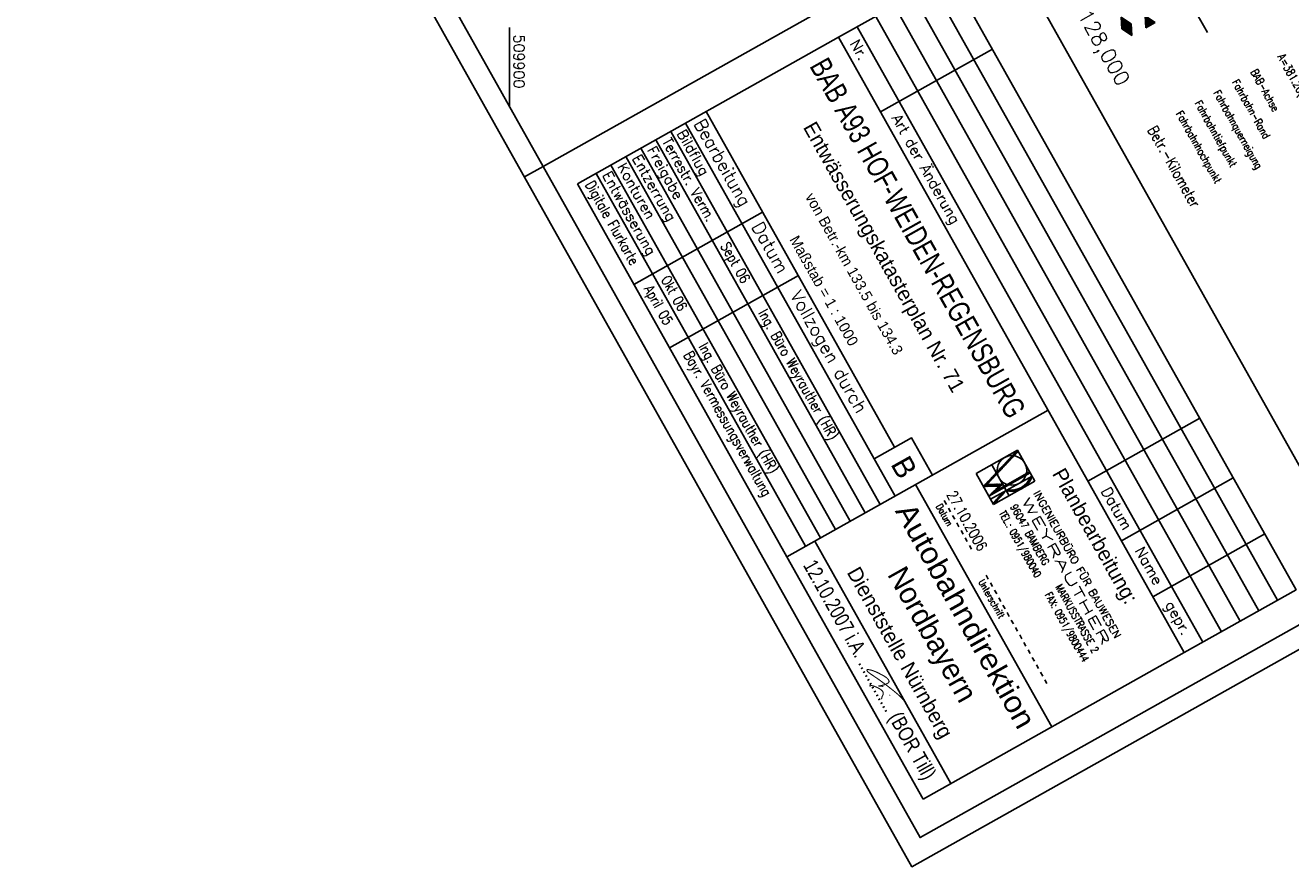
# Model space of a CAD drawing. Extents: x 509438 to 510253, y 488545 to 489680.
# Tile 1 of 9: x 509787 to 510083, y 488545 to 488742. Entities that reach past the tile are written whole.
import ezdxf
from ezdxf.enums import TextEntityAlignment as Align

# ---------------------------------------------------------------- set-up
doc = ezdxf.new("R2010")
doc.units = 0
doc.header["$LTSCALE"] = 10
doc.header["$MEASUREMENT"] = 0
for name, pattern in [('LT00', [0]), ('LT01', [0.2, 0.1, -0.1]), ('LT17', [0.15, 0.1, -0.05])]:
    doc.linetypes.add(name, pattern=pattern)
doc.layers.get('0').update_dxf_attribs({"linetype": 'LT00'})
for name, color, linetype in [('---Unterschrift_Till', 7, 'LT00'), ('--SCHACHTBESCHRIFT', 5, 'Continuous'), ('--ZEICHENERKLÄR', 7, 'Continuous'), ('025', 7, 'Continuous'), ('035', 250, 'Continuous'), ('050', 250, 'Continuous'), ('070', 155, 'Continuous'), ('A-TEXT-KILOMETER', 30, 'LT17'), ('HTP_WEST', 11, 'LT00'), ('RAHMEN', 250, 'Continuous'), ('STAT_500', 250, 'LT00'), ('V_AFBR_BAB', 250, 'LT00'), ('V_RASTER', 250, 'LT00')]:
    doc.layers.add(name, color=color, linetype=linetype)
doc.styles.add('Kilometrierung', font='romans.shx')
doc.styles.add('ROMAND', font='romand', dxfattribs={"height": 0.3})
doc.styles.add('ROMANS', font='romans.shx', dxfattribs={"width": 0.8})
doc.styles.add('schachtbeschriftung', font='romans.shx', dxfattribs={"width": 0.75, "height": 0.2})
doc.styles.get("Standard").update_dxf_attribs({"font": 'romans.shx', "width": 0.8})
doc.styles.add('UNIR-H', font='unir_h.shx', dxfattribs={"width": 0.8})

# ---------------------------------------------------------------- blocks, each defined once
blk = doc.blocks.new('SYMB0071')
at = {"color": 0, "linetype": 'ByBlock'}
for p, q in [((-0.5, 0), (0, 0.25)), ((0, -0.25), (-0.5, 0)), ((-0.5, 0), (-0.5, 0)), ((-0.48, -0.01), (-0.48, 0.01)), ((-0.46, -0.02), (-0.46, 0.02)), ((-0.44, -0.03), (-0.44, 0.03)), ((-0.42, -0.04), (-0.42, 0.04)), ((-0.4, -0.05), (-0.4, 0.05)), ((-0.38, -0.06), (-0.38, 0.06)), ((-0.36, -0.07), (-0.36, 0.07)), ((-0.34, -0.08), (-0.34, 0.08)), ((-0.32, -0.09), (-0.32, 0.09)), ((-0.3, -0.1), (-0.3, 0.1)), ((-0.28, -0.11), (-0.28, 0.11)), ((-0.26, -0.12), (-0.26, 0.12)), ((-0.24, -0.13), (-0.24, 0.13)), ((-0.22, -0.14), (-0.22, 0.14)), ((-0.2, -0.15), (-0.2, 0.15)), ((-0.18, -0.16), (-0.18, 0.16)), ((-0.16, -0.17), (-0.16, 0.17)), ((-0.14, -0.18), (-0.14, 0.18)), ((-0.12, -0.19), (-0.12, 0.19)), ((-0.1, -0.2), (-0.1, 0.2)), ((-0.08, -0.21), (-0.08, 0.21)), ((-0.06, -0.22), (-0.06, 0.22)), ((-0.04, -0.23), (-0.04, 0.23)), ((-0.02, -0.24), (-0.02, 0.24)), ((0, 0.25), (0.5, 0)), ((0, -0.25), (0, 0.25)), ((0.5, 0), (0, -0.25)), ((0.02, -0.24), (0.02, 0.24)), ((0.04, -0.23), (0.04, 0.23)), ((0.06, -0.22), (0.06, 0.22)), ((0.08, -0.21), (0.08, 0.21)), ((0.1, -0.2), (0.1, 0.2)), ((0.12, -0.19), (0.12, 0.19)), ((0.14, -0.18), (0.14, 0.18)), ((0.16, -0.17), (0.16, 0.17)), ((0.18, -0.16), (0.18, 0.16)), ((0.2, -0.15), (0.2, 0.15)), ((0.22, -0.14), (0.22, 0.14)), ((0.24, -0.13), (0.24, 0.13)), ((0.26, -0.12), (0.26, 0.12)), ((0.28, -0.11), (0.28, 0.11)), ((0.3, -0.1), (0.3, 0.1)), ((0.32, -0.09), (0.32, 0.09)), ((0.34, -0.08), (0.34, 0.08)), ((0.36, -0.07), (0.36, 0.07)), ((0.38, -0.06), (0.38, 0.06)), ((0.4, -0.05), (0.4, 0.05)), ((0.42, -0.04), (0.42, 0.04)), ((0.44, -0.03), (0.44, 0.03)), ((0.46, -0.02), (0.46, 0.02)), ((0.48, -0.01), (0.48, 0.01))]:
    blk.add_line(p, q, dxfattribs=at)
blk = doc.blocks.new('SYMB0072')
at = {"color": 0, "linetype": 'ByBlock'}
for p, q in [((-0.5, -0.25), (-0.5, 0.25)), ((-0.5, 0.25), (0, 0)), ((-0.5, -0.25), (-0.5, 0.25)), ((0, 0), (-0.5, -0.25)), ((-0.48, -0.24), (-0.48, 0.24)), ((-0.46, -0.23), (-0.46, 0.23)), ((-0.44, -0.22), (-0.44, 0.22)), ((-0.42, -0.21), (-0.42, 0.21)), ((-0.4, -0.2), (-0.4, 0.2)), ((-0.38, -0.19), (-0.38, 0.19)), ((-0.36, -0.18), (-0.36, 0.18)), ((-0.34, -0.17), (-0.34, 0.17)), ((-0.32, -0.16), (-0.32, 0.16)), ((-0.3, -0.15), (-0.3, 0.15)), ((-0.28, -0.14), (-0.28, 0.14)), ((-0.26, -0.13), (-0.26, 0.13)), ((-0.24, -0.12), (-0.24, 0.12)), ((-0.22, -0.11), (-0.22, 0.11)), ((-0.2, -0.1), (-0.2, 0.1)), ((-0.18, -0.09), (-0.18, 0.09)), ((-0.16, -0.08), (-0.16, 0.08)), ((-0.14, -0.07), (-0.14, 0.07)), ((-0.12, -0.06), (-0.12, 0.06)), ((-0.1, -0.05), (-0.1, 0.05)), ((-0.08, -0.04), (-0.08, 0.04)), ((-0.06, -0.03), (-0.06, 0.03)), ((-0.04, -0.02), (-0.04, 0.02)), ((-0.02, -0.01), (-0.02, 0.01)), ((0.02, -0.01), (0.02, 0.01)), ((0.04, -0.02), (0.04, 0.02)), ((0.06, -0.03), (0.06, 0.03)), ((0.08, -0.04), (0.08, 0.04)), ((0.1, -0.05), (0.1, 0.05)), ((0.12, -0.06), (0.12, 0.06)), ((0.14, -0.07), (0.14, 0.07)), ((0.16, -0.08), (0.16, 0.08)), ((0.18, -0.09), (0.18, 0.09)), ((0.2, -0.1), (0.2, 0.1)), ((0.22, -0.11), (0.22, 0.11)), ((0.24, -0.12), (0.24, 0.12)), ((0.26, -0.13), (0.26, 0.13)), ((0.28, -0.14), (0.28, 0.14)), ((0.3, -0.15), (0.3, 0.15)), ((0.32, -0.16), (0.32, 0.16)), ((0.34, -0.17), (0.34, 0.17)), ((0.36, -0.18), (0.36, 0.18)), ((0.38, -0.19), (0.38, 0.19)), ((0.4, -0.2), (0.4, 0.2)), ((0.42, -0.21), (0.42, 0.21)), ((0.44, -0.22), (0.44, 0.22)), ((0.46, -0.23), (0.46, 0.23)), ((0.48, -0.24), (0.48, 0.24)), ((0.5, -0.25), (0.5, 0.25))]:
    blk.add_line(p, q, dxfattribs=at)
blk.add_lwpolyline([(0, 0), (0.5, 0.25), (0.5, -0.25), (0, 0)], dxfattribs=at)
blk = doc.blocks.new('Unterschrift Till')
at = {"layer": '---Unterschrift_Till', "const_width": 0.025, "flags": 128}
blk.add_lwpolyline([(-2.194, 0.479), (-2.202, 0.469), (-2.208, 0.462), (-2.213, 0.455), (-2.217, 0.45), (-2.221, 0.445), (-2.224, 0.441), (-2.226, 0.438), (-2.229, 0.434), (-2.231, 0.431), (-2.233, 0.428), (-2.235, 0.425), (-2.238, 0.422), (-2.24, 0.419), (-2.242, 0.416), (-2.244, 0.413), (-2.247, 0.41), (-2.249, 0.406), (-2.251, 0.402), (-2.252, 0.399), (-2.254, 0.395), (-2.255, 0.392), (-2.257, 0.389), (-2.257, 0.387), (-2.258, 0.385), (-2.258, 0.384), (-2.258, 0.385), (-2.257, 0.386), (-2.256, 0.387), (-2.255, 0.39), (-2.253, 0.393), (-2.252, 0.398), (-2.25, 0.403), (-2.247, 0.409), (-2.245, 0.416), (-2.243, 0.424), (-2.24, 0.432), (-2.238, 0.44), (-2.235, 0.448), (-2.233, 0.456), (-2.23, 0.464), (-2.228, 0.472), (-2.226, 0.48), (-2.224, 0.487), (-2.222, 0.494), (-2.221, 0.501), (-2.219, 0.507), (-2.218, 0.514), (-2.217, 0.52), (-2.215, 0.526), (-2.214, 0.532), (-2.213, 0.538), (-2.212, 0.544), (-2.212, 0.55), (-2.211, 0.555), (-2.21, 0.561), (-2.21, 0.567), (-2.209, 0.573), (-2.209, 0.578), (-2.208, 0.584), (-2.208, 0.59), (-2.208, 0.595), (-2.208, 0.601), (-2.208, 0.606), (-2.209, 0.611), (-2.209, 0.615), (-2.21, 0.62), (-2.211, 0.624), (-2.212, 0.628), (-2.213, 0.632), (-2.214, 0.635), (-2.216, 0.638), (-2.217, 0.641), (-2.219, 0.643), (-2.22, 0.646), (-2.222, 0.648), (-2.224, 0.65), (-2.226, 0.651), (-2.228, 0.653), (-2.23, 0.654), (-2.232, 0.655), (-2.234, 0.656), (-2.236, 0.657), (-2.239, 0.658), (-2.241, 0.659), (-2.244, 0.66), (-2.246, 0.66), (-2.249, 0.661), (-2.252, 0.661), (-2.255, 0.662), (-2.259, 0.662), (-2.262, 0.662), (-2.266, 0.662), (-2.269, 0.662), (-2.273, 0.662), (-2.277, 0.661), (-2.281, 0.661), (-2.285, 0.66), (-2.289, 0.659), (-2.293, 0.659), (-2.298, 0.658), (-2.302, 0.657), (-2.306, 0.656), (-2.31, 0.654), (-2.314, 0.653), (-2.319, 0.652), (-2.323, 0.65), (-2.327, 0.649), (-2.331, 0.647), (-2.334, 0.646), (-2.338, 0.644), (-2.342, 0.643), (-2.346, 0.641), (-2.349, 0.639), (-2.353, 0.638), (-2.356, 0.636), (-2.359, 0.634), (-2.363, 0.633), (-2.366, 0.631), (-2.37, 0.629), (-2.374, 0.627), (-2.377, 0.626), (-2.381, 0.624), (-2.385, 0.622), (-2.389, 0.62), (-2.393, 0.617), (-2.397, 0.615), (-2.402, 0.613), (-2.406, 0.611), (-2.41, 0.608), (-2.414, 0.606), (-2.419, 0.603), (-2.424, 0.6), (-2.429, 0.597), (-2.434, 0.593), (-2.441, 0.589), (-2.447, 0.585), (-2.455, 0.58), (-2.463, 0.574), (-2.472, 0.569), (-2.48, 0.563), (-2.489, 0.557), (-2.498, 0.552), (-2.506, 0.546), (-2.514, 0.541), (-2.522, 0.536), (-2.529, 0.531), (-2.535, 0.527), (-2.541, 0.522), (-2.547, 0.518), (-2.552, 0.515), (-2.557, 0.511), (-2.562, 0.507), (-2.566, 0.504), (-2.57, 0.501), (-2.574, 0.497), (-2.578, 0.494), (-2.582, 0.491), (-2.586, 0.488), (-2.59, 0.485), (-2.593, 0.482), (-2.597, 0.479), (-2.6, 0.477), (-2.604, 0.474), (-2.607, 0.471), (-2.611, 0.469), (-2.614, 0.466), (-2.617, 0.463), (-2.621, 0.461), (-2.624, 0.458), (-2.628, 0.455), (-2.631, 0.452), (-2.635, 0.449), (-2.638, 0.446), (-2.641, 0.442), (-2.645, 0.439), (-2.648, 0.436), (-2.652, 0.432), (-2.656, 0.429), (-2.659, 0.426), (-2.663, 0.422), (-2.666, 0.419), (-2.669, 0.415), (-2.672, 0.412), (-2.675, 0.409), (-2.678, 0.405), (-2.681, 0.402), (-2.683, 0.399), (-2.685, 0.397), (-2.688, 0.394), (-2.69, 0.391), (-2.692, 0.389), (-2.694, 0.386), (-2.696, 0.384), (-2.698, 0.381), (-2.7, 0.379), (-2.702, 0.377), (-2.704, 0.375), (-2.706, 0.372), (-2.708, 0.37), (-2.71, 0.368), (-2.711, 0.366), (-2.713, 0.363), (-2.714, 0.361), (-2.715, 0.359), (-2.716, 0.356), (-2.717, 0.354), (-2.718, 0.352), (-2.719, 0.35), (-2.719, 0.348), (-2.72, 0.346), (-2.72, 0.345), (-2.72, 0.343), (-2.72, 0.342), (-2.72, 0.34), (-2.719, 0.339), (-2.718, 0.338), (-2.718, 0.337), (-2.717, 0.336), (-2.715, 0.335), (-2.714, 0.334), (-2.713, 0.333), (-2.711, 0.332), (-2.71, 0.331), (-2.708, 0.331), (-2.707, 0.33), (-2.705, 0.33), (-2.704, 0.33), (-2.702, 0.33), (-2.701, 0.33), (-2.699, 0.33), (-2.697, 0.33), (-2.696, 0.33), (-2.694, 0.33), (-2.692, 0.33), (-2.69, 0.33), (-2.688, 0.33), (-2.686, 0.33), (-2.683, 0.331), (-2.681, 0.331), (-2.678, 0.331), (-2.675, 0.332), (-2.672, 0.333), (-2.668, 0.334), (-2.664, 0.335), (-2.66, 0.337), (-2.655, 0.338), (-2.649, 0.341), (-2.643, 0.343), (-2.635, 0.346), (-2.628, 0.35), (-2.619, 0.354), (-2.61, 0.358), (-2.6, 0.362), (-2.59, 0.367), (-2.58, 0.372), (-2.57, 0.377), (-2.559, 0.382), (-2.548, 0.388), (-2.537, 0.393), (-2.526, 0.399), (-2.515, 0.404), (-2.504, 0.41), (-2.492, 0.415), (-2.481, 0.421), (-2.47, 0.427), (-2.458, 0.432), (-2.447, 0.438), (-2.436, 0.444), (-2.425, 0.449), (-2.414, 0.454), (-2.403, 0.459), (-2.393, 0.464), (-2.383, 0.469), (-2.374, 0.473), (-2.364, 0.478), (-2.355, 0.482), (-2.347, 0.486), (-2.338, 0.49), (-2.33, 0.494), (-2.321, 0.497), (-2.313, 0.501), (-2.305, 0.505), (-2.297, 0.509), (-2.288, 0.513), (-2.28, 0.516), (-2.271, 0.52), (-2.262, 0.524), (-2.254, 0.528), (-2.244, 0.532), (-2.235, 0.537), (-2.225, 0.541), (-2.216, 0.545), (-2.205, 0.549), (-2.195, 0.554), (-2.184, 0.558), (-2.174, 0.563), (-2.163, 0.568), (-2.151, 0.572), (-2.14, 0.577), (-2.129, 0.582), (-2.118, 0.587), (-2.107, 0.591), (-2.096, 0.596), (-2.086, 0.6), (-2.076, 0.604), (-2.066, 0.608), (-2.057, 0.612), (-2.048, 0.616), (-2.039, 0.619), (-2.031, 0.623), (-2.022, 0.626), (-2.014, 0.629), (-2.006, 0.633), (-1.997, 0.636), (-1.989, 0.64), (-1.98, 0.643), (-1.971, 0.646), (-1.962, 0.65), (-1.953, 0.653), (-1.943, 0.657), (-1.933, 0.661), (-1.923, 0.665), (-1.912, 0.669), (-1.902, 0.673), (-1.891, 0.677), (-1.88, 0.681), (-1.87, 0.685), (-1.86, 0.688), (-1.851, 0.692), (-1.842, 0.695), (-1.833, 0.698), (-1.825, 0.701), (-1.817, 0.703), (-1.809, 0.706), (-1.801, 0.708), (-1.793, 0.711), (-1.785, 0.713), (-1.777, 0.715), (-1.769, 0.717), (-1.762, 0.719), (-1.754, 0.721), (-1.747, 0.723), (-1.739, 0.725), (-1.732, 0.727), (-1.726, 0.729), (-1.719, 0.731), (-1.714, 0.731), (-1.709, 0.732), (-1.706, 0.731), (-1.704, 0.728), (-1.703, 0.725), (-1.705, 0.719)], dxfattribs=at)
blk.add_lwpolyline([(-2.338, 0.213, -0.009753), (-2.349, 0.213, -0.012873), (-2.357, 0.213, -0.000058), (-2.363, 0.214, -0.000395), (-2.363, 0.214, -0.003084), (-2.366, 0.214, -0.002987), (-2.369, 0.214, -0.121908), (-2.37, 0.215, -0.078365), (-2.372, 0.216, -0.169129), (-2.373, 0.218, -0.093053), (-2.372, 0.223, -0.048138), (-2.369, 0.228, -0.056178), (-2.366, 0.232, -0.016049), (-2.362, 0.235, 0.015861), (-2.359, 0.239, 0.023961), (-2.346, 0.253, -0.019597), (-2.331, 0.27, -0.016685), (-2.31, 0.29, -0.012958), (-2.281, 0.314, -0.012002), (-2.255, 0.335, -0.011524), (-2.226, 0.355, -0.011371), (-2.203, 0.37, -0.011002), (-2.178, 0.384, -0.019211), (-2.152, 0.397, -0.024277), (-2.13, 0.405, -0.018479), (-2.119, 0.408, -0.020969), (-2.11, 0.41, -0.037055), (-2.098, 0.411, -0.031487), (-2.085, 0.411, -0.034214), (-2.073, 0.409, -0.038344), (-2.063, 0.405, -0.027683), (-2.053, 0.4, -0.027965), (-2.044, 0.395, -0.023542), (-2.033, 0.386, -0.046995), (-2.028, 0.381, -0.007241), (-2.021, 0.372, -0.008919), (-2.017, 0.365, -0.000473), (-2.012, 0.358, 0.000599), (-2.007, 0.352, 0.001303), (-1.998, 0.338, 0.014886), (-1.997, 0.337, 0.023743), (-1.997, 0.337, 0.000688), (-1.988, 0.327, 0.002539), (-1.982, 0.321, 0.002137), (-1.975, 0.314, 0.108696), (-1.969, 0.311, 0.076722), (-1.96, 0.309, 0.135898), (-1.956, 0.31, 0.088438), (-1.95, 0.314)], format="xyb", dxfattribs=at)
at = {"layer": '---Unterschrift_Till', "flags": 128}
blk.add_lwpolyline([(-1.928, 0.508, 0.025, 0.012, 0), (-1.951, 0.519, 0.008, 0.008, 0), (-1.93, 0.521, 0.008, 0.008, 0)], format="xyseb", dxfattribs=at)

msp = doc.modelspace()

# ---------------------------------------------------------------- linework, layer by layer
at = {"layer": '025'}
for p, q in [((509998.72, 488751.41), (510079.49, 488607.53)), ((509994.36, 488748.96), (510075.13, 488605.08)), ((509990, 488746.52), (510070.77, 488602.64)), ((509985.64, 488744.07), (510066.41, 488600.19)), ((509986.71, 488721.73), (510012.87, 488736.42)), ((509934.19, 488715.19), (509983.14, 488627.99)), ((509937.68, 488717.15), (509986.63, 488629.95)), ((509930.71, 488713.23), (509979.66, 488626.03)), ((509923.73, 488709.31), (509972.68, 488622.11)), ((509927.22, 488711.27), (509976.17, 488624.07)), ((509920.24, 488707.36), (509969.19, 488620.16)), ((510035.17, 488635.4), (510061.33, 488650.09)), ((510009.07, 488637.18), (510018.74, 488642.61)), ((510018.74, 488642.61), (510010.77, 488634.16)), ((510018.88, 488642.35), (510011.58, 488634.61)), ((510017.6, 488640.99), (510016.79, 488640.54)), ((510017.76, 488641.16), (510016.95, 488640.71)), ((510017.91, 488641.32), (510017.11, 488640.87)), ((510018.08, 488641.5), (510017.27, 488641.04)), ((510018.24, 488641.67), (510017.43, 488641.21)), ((510018.4, 488641.84), (510017.58, 488641.38)), ((510018.55, 488642), (510017.74, 488641.55)), ((510018.71, 488642.17), (510017.9, 488641.72)), ((510018.87, 488642.34), (510018.06, 488641.89)), ((510018.85, 488642.41), (510018.22, 488642.06)), ((510018.82, 488642.47), (510018.38, 488642.23)), ((510018.82, 488642.47), (510018.38, 488642.23)), ((510018.78, 488642.53), (510018.54, 488642.39)), ((510018.78, 488642.53), (510018.54, 488642.39)), ((510018.78, 488642.53), (510018.54, 488642.39)), ((510018.74, 488642.61), (510022.81, 488635.35)), ((510012.7, 488639.21), (510016.77, 488631.96)), ((510014.89, 488638.12), (510014.08, 488637.66)), ((510015.05, 488638.29), (510014.24, 488637.83)), ((510015.21, 488638.46), (510014.4, 488638)), ((510015.37, 488638.63), (510014.56, 488638.17)), ((510015.52, 488638.79), (510014.71, 488638.34)), ((510015.68, 488638.96), (510014.87, 488638.51)), ((510015.84, 488639.13), (510015.03, 488638.68)), ((510016, 488639.3), (510015.19, 488638.85)), ((510016.16, 488639.47), (510015.35, 488639.02)), ((510016.32, 488639.64), (510015.51, 488639.18)), ((510016.48, 488639.81), (510015.67, 488639.35)), ((510016.64, 488639.98), (510015.83, 488639.52)), ((510016.8, 488640.15), (510015.99, 488639.69)), ((510016.96, 488640.32), (510016.15, 488639.86)), ((510017.12, 488640.48), (510016.31, 488640.03)), ((510017.28, 488640.65), (510016.47, 488640.2)), ((510017.44, 488640.82), (510016.63, 488640.37)), ((510013.14, 488629.93), (510009.07, 488637.18)), ((510012.02, 488635.08), (510011.21, 488634.62)), ((510012.18, 488635.25), (510011.37, 488634.79)), ((510012.34, 488635.41), (510011.53, 488634.96)), ((510012.5, 488635.58), (510011.68, 488635.13)), ((510012.65, 488635.75), (510011.84, 488635.3)), ((510012.81, 488635.92), (510012, 488635.47)), ((510021.71, 488637.32), (510012.04, 488631.89)), ((510021.7, 488637.33), (510012.09, 488631.94)), ((510012.97, 488636.09), (510012.16, 488635.64)), ((510012.28, 488632.12), (510021.67, 488637.4)), ((510013.13, 488636.26), (510012.32, 488635.8)), ((510022.13, 488636.56), (510012.46, 488631.14)), ((510021.64, 488637.46), (510012.47, 488632.31)), ((510013.29, 488636.43), (510012.48, 488635.97)), ((510013.45, 488636.6), (510012.64, 488636.14)), ((510012.66, 488632.5), (510021.61, 488637.52)), ((510013.61, 488636.77), (510012.8, 488636.31)), ((510013.77, 488636.94), (510012.96, 488636.48)), ((510013.93, 488637.1), (510013.12, 488636.65)), ((510022.81, 488635.35), (510013.14, 488629.93)), ((510014.09, 488637.27), (510013.28, 488636.82)), ((510014.25, 488637.44), (510013.44, 488636.99)), ((510014.41, 488637.61), (510013.6, 488637.16)), ((510013.73, 488633.15), (510021.57, 488637.56)), ((510014.57, 488637.78), (510013.76, 488637.33)), ((510014.73, 488637.95), (510013.92, 488637.49)), ((510020.74, 488634.75), (510021.43, 488635.14)), ((510020.89, 488634.92), (510021.52, 488635.27)), ((510021.01, 488635.06), (510021.6, 488635.4)), ((510021.13, 488635.21), (510021.67, 488635.51)), ((510021.22, 488635.34), (510021.74, 488635.63)), ((510021.31, 488635.47), (510021.8, 488635.74)), ((510021.38, 488635.59), (510021.85, 488635.85)), ((510021.45, 488635.71), (510021.91, 488635.96)), ((510021.51, 488635.82), (510021.95, 488636.07)), ((510021.57, 488635.93), (510021.99, 488636.17)), ((510021.62, 488636.04), (510022.03, 488636.27)), ((510021.67, 488636.15), (510022.07, 488636.37)), ((510021.71, 488636.25), (510022.1, 488636.47)), ((510043.01, 488621.45), (510069.17, 488636.14)), ((510010.77, 488634.16), (510014.43, 488634.23)), ((510011.6, 488634.61), (510010.8, 488634.16)), ((510011.7, 488634.74), (510010.89, 488634.28)), ((510011.75, 488634.61), (510010.95, 488634.16)), ((510011.86, 488634.91), (510011.05, 488634.45)), ((510011.9, 488634.61), (510011.1, 488634.16)), ((510012.04, 488634.62), (510011.25, 488634.17)), ((510012.19, 488634.62), (510011.39, 488634.17)), ((510012.34, 488634.62), (510011.54, 488634.17)), ((510011.58, 488634.61), (510015.24, 488634.68)), ((510012.49, 488634.62), (510011.69, 488634.18)), ((510012.63, 488634.63), (510011.83, 488634.18)), ((510012.78, 488634.63), (510011.98, 488634.18)), ((510014.43, 488634.23), (510012.04, 488631.89)), ((510012.93, 488634.63), (510012.13, 488634.19)), ((510013.07, 488634.64), (510012.28, 488634.19)), ((510012.28, 488632.12), (510012.28, 488632.12)), ((510013.22, 488634.64), (510012.42, 488634.19)), ((510013.37, 488634.64), (510012.57, 488634.19)), ((510012.66, 488632.5), (510012.66, 488632.5)), ((510013.51, 488634.65), (510012.72, 488634.2)), ((510013.77, 488633.2), (510012.85, 488632.68)), ((510013.66, 488634.65), (510012.86, 488634.2)), ((510013, 488630.18), (510015.31, 488632.72)), ((510013.81, 488634.65), (510013.01, 488634.2)), ((510013.95, 488633.38), (510013.04, 488632.87)), ((510013.14, 488629.93), (510016.09, 488633.17)), ((510013.96, 488634.65), (510013.16, 488634.21)), ((510014.13, 488633.56), (510013.23, 488633.05)), ((510014.1, 488634.66), (510013.3, 488634.21)), ((510014.31, 488633.74), (510013.42, 488633.24)), ((510014.25, 488634.66), (510013.45, 488634.21)), ((510014.4, 488634.66), (510013.6, 488634.22)), ((510014.48, 488633.92), (510013.61, 488633.43)), ((510015.24, 488634.68), (510013.73, 488633.15)), ((510014.54, 488634.67), (510013.75, 488634.22)), ((510014.66, 488634.1), (510013.8, 488633.61)), ((510014.69, 488634.67), (510013.89, 488634.22)), ((510014.84, 488634.28), (510013.99, 488633.8)), ((510014.84, 488634.67), (510014.04, 488634.23)), ((510015.02, 488634.46), (510014.18, 488633.98)), ((510014.98, 488634.68), (510014.19, 488634.23)), ((510015.13, 488634.68), (510014.33, 488634.23)), ((510015.2, 488634.64), (510014.37, 488634.17)), ((510015.13, 488632.12), (510014.37, 488631.69)), ((510015.28, 488632.28), (510014.52, 488631.85)), ((510015.43, 488632.44), (510014.66, 488632.01)), ((510015.57, 488632.6), (510014.81, 488632.17)), ((510015.72, 488632.77), (510014.96, 488632.34)), ((510015.87, 488632.93), (510015.1, 488632.5)), ((510016.02, 488633.09), (510015.25, 488632.66)), ((510016.56, 488633.36), (510016.18, 488633.15)), ((510016.67, 488633.34), (510016.29, 488633.13)), ((510016.78, 488633.33), (510016.39, 488633.11)), ((510016.91, 488633.32), (510016.5, 488633.09)), ((510017.03, 488633.31), (510016.61, 488633.07)), ((510017.16, 488633.3), (510016.72, 488633.05)), ((510017.3, 488633.3), (510016.84, 488633.04)), ((510017.44, 488633.3), (510016.96, 488633.03)), ((510017.6, 488633.31), (510017.09, 488633.02)), ((510017.75, 488633.32), (510017.23, 488633.02)), ((510017.94, 488633.34), (510017.36, 488633.02)), ((510018.13, 488633.37), (510017.51, 488633.02)), ((510018.35, 488633.41), (510017.67, 488633.03)), ((510018.6, 488633.47), (510017.83, 488633.04)), ((510018.92, 488633.57), (510018.01, 488633.06)), ((510018.21, 488633.1), (510021.09, 488634.71)), ((510020.94, 488634.55), (510018.43, 488633.14)), ((510020.75, 488634.36), (510018.69, 488633.2)), ((510020.5, 488634.14), (510019.01, 488633.31)), ((510020.28, 488634.34), (510021.22, 488634.87)), ((510020.54, 488634.56), (510021.33, 488635.01)), ((510013.66, 488630.49), (510013.02, 488630.14)), ((510013.81, 488630.66), (510013.04, 488630.23)), ((510013.51, 488630.33), (510013.06, 488630.08)), ((510013.36, 488630.17), (510013.09, 488630.02)), ((510013.22, 488630.01), (510013.13, 488629.96)), ((510013.95, 488630.82), (510013.19, 488630.39)), ((510014.1, 488630.98), (510013.34, 488630.55)), ((510014.25, 488631.14), (510013.48, 488630.71)), ((510014.4, 488631.31), (510013.63, 488630.88)), ((510014.54, 488631.47), (510013.78, 488631.04)), ((510014.69, 488631.63), (510013.93, 488631.2)), ((510014.84, 488631.79), (510014.07, 488631.36)), ((510014.98, 488631.95), (510014.22, 488631.53)), ((510050.35, 488608.37), (510076.51, 488623.06))]:
    msp.add_line(p, q, dxfattribs=at)
at = {"layer": '025', "linetype": 'LT01'}
for p, q in [((510007.98, 488619.5), (510001.23, 488631.52)), ((510025.61, 488588.08), (510011.21, 488613.74))]:
    msp.add_line(p, q, dxfattribs=at)
at = {"layer": '025'}
msp.add_lwpolyline([(510156.14, 488822.57), (510222.22, 488704.85), (510089.5, 488630.35), (510023.42, 488748.07)], close=True, dxfattribs=at)
msp.add_circle((510017.42, 488637.89), 3.46, dxfattribs=at)
for centre, radius, start, end in [((510017.33, 488638.04), 5.03, 255.7135, 342.9017), ((510017.32, 488638.05), 4.75, 259.5322, 339.0805)]:
    msp.add_arc(centre, radius, start, end, dxfattribs=at)
at = {"layer": '035'}
for p, q in [((509981.28, 488741.62), (510062.05, 488597.74)), ((509941.17, 488719.1), (509990.12, 488631.9)), ((509959.17, 488698.25), (509929.1, 488681.36)), ((509967.53, 488683.44), (509937.42, 488666.54))]:
    msp.add_line(p, q, dxfattribs=at)
at = {"layer": '050'}
for p, q in [((509945.97, 488721.8), (509990.02, 488643.32)), ((509964.83, 488617.71), (510025.87, 488651.97)), ((509994.92, 488634.6), (510026.73, 488577.92)), ((509971.37, 488621.38), (510003.19, 488564.7))]:
    msp.add_line(p, q, dxfattribs=at)
msp.add_lwpolyline([(509985.23, 488640.62), (509993.95, 488645.52), (509998.84, 488636.8)], dxfattribs=at)
at = {"layer": '070'}
for p, q in [((509915.88, 488704.91), (509964.83, 488617.71)), ((509964.83, 488617.71), (509996.65, 488561.03))]:
    msp.add_line(p, q, dxfattribs=at)
for points in [[(509976.92, 488739.17), (510057.69, 488595.29), (510083.85, 488609.98), (510003.08, 488753.86), (509976.92, 488739.17)], [(509996.65, 488561.03), (510057.69, 488595.29), (509976.92, 488739.17), (509915.88, 488704.91)]]:
    msp.add_lwpolyline(points, dxfattribs=at)
at = {"layer": 'RAHMEN'}
msp.add_line((509903.49, 488706.55), (509907.85, 488709), dxfattribs=at)
for points in [[(509438.47, 489534.96), (509994.05, 488545.23), (510253.03, 488690.61), (509697.45, 489680.34), (509438.47, 489534.96)], [(509455.07, 489515.6), (509907.85, 488709), (510158.12, 488849.49), (509705.33, 489656.09), (509455.07, 489515.6)]]:
    msp.add_lwpolyline(points, dxfattribs=at)
at = {"layer": 'RAHMEN', "flags": 128}
msp.add_lwpolyline([(509907.85, 488709), (509995.96, 488552.04), (510246.23, 488692.53), (510158.12, 488849.49)], dxfattribs=at)
at = {"layer": 'V_AFBR_BAB'}
msp.add_line((510053.33, 488757.7), (510063.12, 488740.26), dxfattribs=at)
at = {"layer": 'V_RASTER'}
msp.add_line((509900, 488741.49), (509900, 488722.99), dxfattribs=at)

# ---------------------------------------------------------------- block references
at = {"layer": '---Unterschrift_Till', "xscale": 10.00000000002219, "yscale": 9.99999999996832, "zscale": 10, "rotation": 299.3076093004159}
msp.add_blockref('Unterschrift Till', (509993.92, 488565.9), dxfattribs=at)
at = {"layer": 'HTP_WEST', "yscale": 5.000000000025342, "zscale": 5}
for name, p, xscale, rotation in [('SYMB0071', (510044.22, 488741.74), 5.000000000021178, 299.3119208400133), ('SYMB0072', (510048.58, 488744.19), 5.000000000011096, 119.3076093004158)]:
    msp.add_blockref(name, p, dxfattribs=dict(at, xscale=xscale, rotation=rotation))

# ---------------------------------------------------------------- texts
at = {"layer": '--SCHACHTBESCHRIFT', "style": 'schachtbeschriftung', "width": 0.75}
msp.add_text('A=381.20(n.162)', height=2, rotation=299.3077, dxfattribs=at).set_placement((510079.39, 488734.59))
at = {"layer": '--ZEICHENERKLÄR', "linetype": 'Continuous', "style": 'ROMANS', "width": 0.8}
for s, height, p in [('BAB-Achse', 1.8, (510073.14, 488731.08)), ('Fahrbahnquerneigung', 1.8, (510064.42, 488726.18)), ('Fahrbahn-Rand', 1.8, (510068.78, 488728.63)), ('Fahrbahntiefpunkt', 1.8, (510060.06, 488723.74)), ('Fahrbahnhochpunkt', 1.8, (510055.7, 488721.29)), ('Betr.-Kilometer', 2.5, (510049.04, 488717.55))]:
    msp.add_text(s, height=height, rotation=299.3076, dxfattribs=at).set_placement(p)
at = {"layer": '025'}
for s, height, style, p in [('Nr.', 2.5, 'ROMANS', (509979.45, 488737.73)), ('Art der Änderung', 2.5, 'ROMANS', (509989.24, 488720.29)), ('Bildflug', 2.4, 'ROMANS', (509939.04, 488716.76)), ('Freigabe', 2.4, 'ROMANS', (509932.07, 488712.85)), ('Konturen', 2.4, 'ROMANS', (509925.09, 488708.93)), ('Entzerrung', 2.4, 'ROMANS', (509928.58, 488710.89)), ('Entwässerung', 2.4, 'ROMANS', (509921.6, 488706.97)), ('B', 5, 'UNIR-H', (509988.97, 488639.37)), ('Planbearbeitung:', 3.5, 'UNIR-H', (510026.72, 488637.14)), ('Datum', 2.5, 'ROMANS', (510038.19, 488633.09)), ('Name', 2.5, 'ROMANS', (510046.03, 488619.13)), ('gepr.', 2.5, 'ROMANS', (510053.12, 488606.49))]:
    msp.add_text(s, height=height, rotation=299.3076, dxfattribs=dict(at, style=style)).set_placement(p)
at = {"layer": '025', "style": 'UNIR-H'}
for s, width, p in [('BAB A93 HOF-WEIDEN-REGENSBURG', 0.78, (509993.28, 488691.02)), ('Autobahndirektion', 1.095, (510004.47, 488602.69))]:
    msp.add_text(s, height=5, rotation=299.3076, dxfattribs=dict(at, width=width)).set_placement(p, align=Align.CENTER)
for s, height, p in [('Entwässerungskatasterplan Nr. 71', 3.5, (509986.05, 488686.96)), ('Maßstab = 1 : 1000', 2.5, (509972.42, 488679.31)), ('Dienststelle Nürnberg', 3.5, (509989.78, 488594.44)), ('Nordbayern', 5, (509996.74, 488598.35))]:
    msp.add_text(s, height=height, rotation=299.3076, dxfattribs=at).set_placement(p, align=Align.CENTER)
at = {"layer": '025', "style": 'ROMANS'}
for s, height, width, p in [('Terrestr. Verm.', 2.4, 0.9, (509935.56, 488714.81)), ('Digitale Flurkarte', 2.4, 0.8, (509917.64, 488704.75)), ('Sept 06', 2.4, 0.8, (509949.26, 488690.39)), ('Okt 06', 2.4, 0.8, (509935.31, 488682.56)), ('April 05', 2.4, 0.8, (509931.35, 488680.33)), ('Ing. Büro Weyrauther (HR)', 2.4, 0.8, (509958.07, 488674.69)), ('Ing. Büro Weyrauther (HR)', 2.4, 0.8, (509944.12, 488666.86)), ('Bayr. Vermessungsverwaltung', 2.4, 0.8, (509940.63, 488664.9)), ('27.10.2006', 2.5, 0.8, (510002.08, 488632.25)), ('INGENIEURBÜRO FÜR BAUWESEN', 1.75, 1.03, (510022.35, 488632.5)), ('96047 BAMBERG    MARKUSSTRASSE 2', 1.75, 0.81, (510016.99, 488629.37)), ('TEL.: 0951/980040   FAX: 0951/9800444', 1.75, 0.75, (510014.33, 488627.88))]:
    msp.add_text(s, height=height, rotation=299.3076, dxfattribs=dict(at, width=width)).set_placement(p)
at = {"layer": '025', "linetype": 'LT01', "style": 'ROMANS', "width": 0.8}
for s, p in [('Datum', (509999.62, 488629.49)), ('Unterschrift', (510009.53, 488611.83))]:
    msp.add_text(s, height=1.6, rotation=299.3076, dxfattribs=at).set_placement(p)
at = {"layer": '025', "insert": (509983.78, 488591.07), "char_height": 3.5, "width": 60.5418, "attachment_point": 5, "rotation": 299.3076, "style": 'UNIR-H'}
msp.add_mtext('12.10.2007 i.A. ............. {\\fArial|b0|i0|c0|p34;(BOR Till)}', dxfattribs=at)
at = {"layer": '035'}
for s, height, style, width, p in [('Bearbeitung', 3, 'ROMANS', 0.95, (509942.98, 488718.97)), ('WEYRAUTHER', 2.079, 'ROMAND', 2.2, (510019.51, 488630.9))]:
    msp.add_text(s, height=height, rotation=299.3076, dxfattribs=dict(at, style=style, width=width)).set_placement(p)
at = {"layer": '035', "style": 'ROMANS'}
for s, p in [('Datum', (509956.49, 488694.91)), ('Vollzogen durch', (509965.5, 488678.86))]:
    msp.add_text(s, height=3, rotation=299.3076, dxfattribs=at).set_placement(p)
at = {"layer": 'A-TEXT-KILOMETER', "style": 'Kilometrierung'}
msp.add_text('128,000', height=3.5, rotation=299.3076, dxfattribs=at).set_placement((510043.74, 488728.3), align=Align.MIDDLE_RIGHT)
at = {"layer": 'STAT_500', "style": 'UNIR-H'}
msp.add_text('von Betr.-km 133.5 bis 134.3', height=2.5, rotation=299.3076, dxfattribs=at).set_placement((509979.48, 488683.27), align=Align.CENTER)
at = {"layer": 'V_RASTER', "width": 0.979}
msp.add_text(' 509900', height=2.5, rotation=270, dxfattribs=at).set_placement((509901, 488741.49))

doc.saveas('drawing.dxf')
